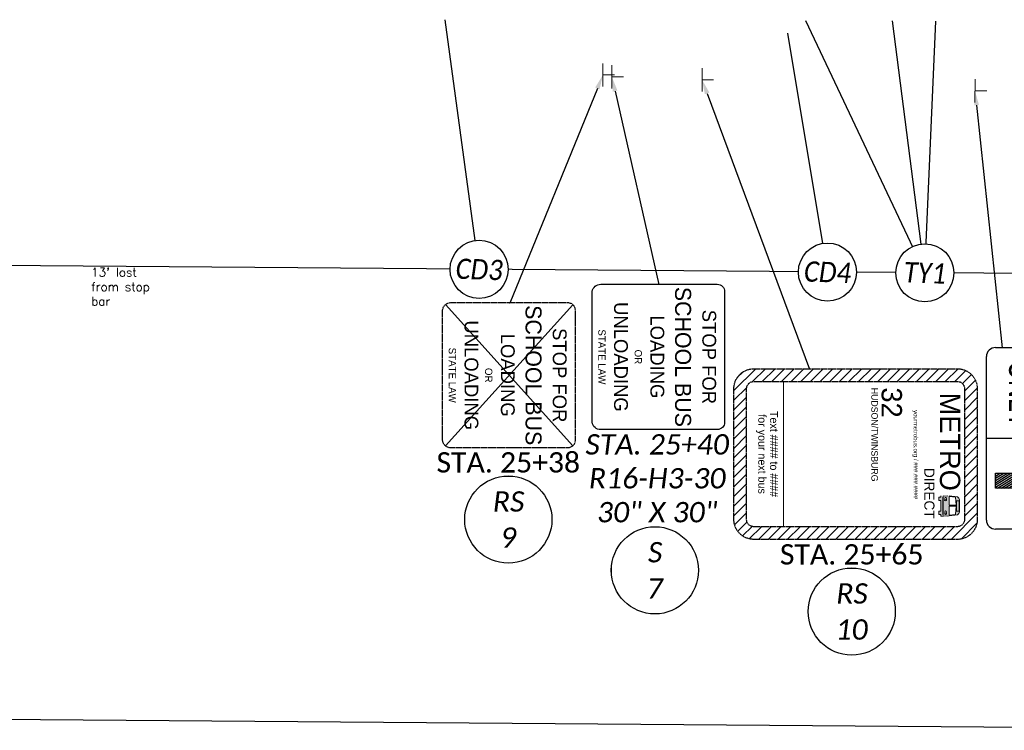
# Model space of a CAD drawing. Header units: feet. Extents: x 2241205 to 2250852, y 595253 to 597159.
# Tile 15 of 32: x 2245734 to 2246005, y 596041 to 596236. Entities that reach past the tile are written whole.
import ezdxf
from ezdxf import colors
from ezdxf.entities.mleader import LeaderData, LeaderLine
from ezdxf.enums import TextEntityAlignment as Align
from ezdxf.math import Vec2, Vec3

# ---------------------------------------------------------------- set-up
doc = ezdxf.new("R2010")
doc.units = ezdxf.units.FT
doc.header["$MEASUREMENT"] = 0
doc.set_wipeout_variables(frame=1)
doc.linetypes.add('HIDDEN2', pattern=[0.1875, 0.125, -0.0625])
for name, color, linetype in [('PM_P_Text', 7, 'Continuous'), ('SN_P_Signs', 120, 'Continuous'), ('SN_P_Text', 7, 'Continuous'), ('SN_X_Public', 3, 'Continuous'), ('SN_X_Text', 7, 'Continuous')]:
    doc.layers.add(name, color=color, linetype=linetype)
doc.layers.add('SC_Scratch1', color=7, linetype='Continuous', plot=False)
doc.styles.add('P_Slanted_Normal', font='calibrii.ttf', dxfattribs={"height": 0.14})
doc.styles.add('ROMANS', font='ROMANS.shx', dxfattribs={"height": 2.4})
doc.styles.add('Slanted-Normal', font='font31.shx', dxfattribs={"height": 0.14})
doc.styles.get("Standard").update_dxf_attribs({"font": 'arial.ttf'})
doc.styles.add('Straight-Normal', font='font30.shx', dxfattribs={"height": 0.14})
doc.styles.add('Straight_Normal', font='font30.shx', dxfattribs={"height": 0.14})
doc.styles.add('X_Straight_Normal', font='calibril.ttf', dxfattribs={"height": 0.14})

# ---------------------------------------------------------------- blocks, each defined once
blk = doc.blocks.new('*U1208')
blk.add_wipeout([(-0.1996, 0.0154), (-0.1979, 0.0302), (-0.1946, 0.0468), (-0.1907, 0.0607), (-0.1856, 0.075), (-0.1791, 0.0893), (-0.1718, 0.1028), (-0.1639, 0.1149), (-0.1564, 0.1249), (-0.1478, 0.1351), (-0.1377, 0.1454), (-0.1256, 0.1559), (-0.115, 0.1639), (-0.1058, 0.1699), (-0.0947, 0.1764), (-0.083, 0.1822), (-0.0703, 0.1875), (-0.056, 0.1922), (-0.0388, 0.1964), (-0.024, 0.1988), (-0.0082, 0.2001), (0.0001, 0.2003), (0.0146, 0.1997), (0.0292, 0.1981), (0.0462, 0.1949), (0.0605, 0.1909), (0.0744, 0.1859), (0.0908, 0.1785), (0.1029, 0.1718), (0.114, 0.1647), (0.1255, 0.1561), (0.1362, 0.1469), (0.1457, 0.1374), (0.1538, 0.1283), (0.1608, 0.1195), (0.1695, 0.1067), (0.1766, 0.0945), (0.1828, 0.082), (0.188, 0.0691), (0.1919, 0.0576), (0.1951, 0.0455), (0.1971, 0.0355), (0.1987, 0.025), (0.2, 0.012), (0.2003, 0), (0.1999, -0.0132), (0.1985, -0.027), (0.1963, -0.0398), (0.1937, -0.0512), (0.1904, -0.0623), (0.1864, -0.0732), (0.1826, -0.0823), (0.1764, -0.0948), (0.1705, -0.1052), (0.1641, -0.1148), (0.1555, -0.1262), (0.1478, -0.1352), (0.1417, -0.1415), (0.1327, -0.15), (0.1263, -0.1555), (0.1155, -0.1636), (0.1013, -0.1727), (0.0864, -0.1807), (0.0754, -0.1855), (0.063, -0.1901), (0.0466, -0.1947), (0.038, -0.1966), (0.0258, -0.1986), (0.0166, -0.1995), (0.0072, -0.2001), (0.0001, -0.2002), (-0.0041, -0.2002), (-0.0117, -0.1999), (-0.0185, -0.1994), (-0.0265, -0.1985), (-0.0345, -0.1972), (-0.043, -0.1955), (-0.0517, -0.1934), (-0.0617, -0.1905), (-0.0771, -0.1848), (-0.0902, -0.1787), (-0.1007, -0.173), (-0.1125, -0.1656), (-0.1219, -0.1588), (-0.1332, -0.1494), (-0.146, -0.137), (-0.1551, -0.1266), (-0.1646, -0.1139), (-0.171, -0.1041), (-0.1778, -0.0919), (-0.184, -0.0788), (-0.1893, -0.0649), (-0.194, -0.0495), (-0.1968, -0.0363), (-0.1989, -0.0223), (-0.1999, -0.01), (-0.2002, 0)])
at = {"flags": 128}
blk.add_lwpolyline([(-0.0397, 0.196), (-0.3311, 1.6348)], dxfattribs=at)
blk.add_circle((0, 0), 0.2)
at = {"style": 'P_Slanted_Normal', "width": 0.9, "flags": 8}
blk.add_attdef('ITEMTYPE', text='', height=0.14, dxfattribs=at).set_placement((0, 0), align=Align.MIDDLE_CENTER)
blk = doc.blocks.new('*U1209')
blk.add_wipeout([(-0.1996, 0.0154), (-0.1979, 0.0302), (-0.1946, 0.0468), (-0.1907, 0.0607), (-0.1856, 0.075), (-0.1791, 0.0893), (-0.1718, 0.1028), (-0.1639, 0.1149), (-0.1564, 0.1249), (-0.1478, 0.1351), (-0.1377, 0.1454), (-0.1256, 0.1559), (-0.115, 0.1639), (-0.1058, 0.1699), (-0.0947, 0.1764), (-0.083, 0.1822), (-0.0703, 0.1875), (-0.056, 0.1922), (-0.0388, 0.1964), (-0.024, 0.1988), (-0.0082, 0.2001), (0.0001, 0.2003), (0.0146, 0.1997), (0.0292, 0.1981), (0.0462, 0.1949), (0.0605, 0.1909), (0.0744, 0.1859), (0.0908, 0.1785), (0.1029, 0.1718), (0.114, 0.1647), (0.1255, 0.1561), (0.1362, 0.1469), (0.1457, 0.1374), (0.1538, 0.1283), (0.1608, 0.1195), (0.1695, 0.1067), (0.1766, 0.0945), (0.1828, 0.082), (0.188, 0.0691), (0.1919, 0.0576), (0.1951, 0.0455), (0.1971, 0.0355), (0.1987, 0.025), (0.2, 0.012), (0.2003, 0), (0.1999, -0.0132), (0.1985, -0.027), (0.1963, -0.0398), (0.1937, -0.0512), (0.1904, -0.0623), (0.1864, -0.0732), (0.1826, -0.0823), (0.1764, -0.0948), (0.1705, -0.1052), (0.1641, -0.1148), (0.1555, -0.1262), (0.1478, -0.1352), (0.1417, -0.1415), (0.1327, -0.15), (0.1263, -0.1555), (0.1155, -0.1636), (0.1013, -0.1727), (0.0864, -0.1807), (0.0754, -0.1855), (0.063, -0.1901), (0.0466, -0.1947), (0.038, -0.1966), (0.0258, -0.1986), (0.0166, -0.1995), (0.0072, -0.2001), (0.0001, -0.2002), (-0.0041, -0.2002), (-0.0117, -0.1999), (-0.0185, -0.1994), (-0.0265, -0.1985), (-0.0345, -0.1972), (-0.043, -0.1955), (-0.0517, -0.1934), (-0.0617, -0.1905), (-0.0771, -0.1848), (-0.0902, -0.1787), (-0.1007, -0.173), (-0.1125, -0.1656), (-0.1219, -0.1588), (-0.1332, -0.1494), (-0.146, -0.137), (-0.1551, -0.1266), (-0.1646, -0.1139), (-0.171, -0.1041), (-0.1778, -0.0919), (-0.184, -0.0788), (-0.1893, -0.0649), (-0.194, -0.0495), (-0.1968, -0.0363), (-0.1989, -0.0223), (-0.1999, -0.01), (-0.2002, 0)])
at = {"flags": 128}
blk.add_lwpolyline([(-0.0338, 0.1971), (-0.2932, 1.7095)], dxfattribs=at)
blk.add_circle((0, 0), 0.2)
at = {"style": 'P_Slanted_Normal', "width": 0.9, "flags": 8}
blk.add_attdef('ITEMTYPE', text='', height=0.14, dxfattribs=at).set_placement((0, 0), align=Align.MIDDLE_CENTER)
blk = doc.blocks.new('*U1218')
blk.add_wipeout([(-0.1996, 0.0154), (-0.1979, 0.0302), (-0.1946, 0.0468), (-0.1907, 0.0607), (-0.1856, 0.075), (-0.1791, 0.0893), (-0.1718, 0.1028), (-0.1639, 0.1149), (-0.1564, 0.1249), (-0.1478, 0.1351), (-0.1377, 0.1454), (-0.1256, 0.1559), (-0.115, 0.1639), (-0.1058, 0.1699), (-0.0947, 0.1764), (-0.083, 0.1822), (-0.0703, 0.1875), (-0.056, 0.1922), (-0.0388, 0.1964), (-0.024, 0.1988), (-0.0082, 0.2001), (0.0001, 0.2003), (0.0146, 0.1997), (0.0292, 0.1981), (0.0462, 0.1949), (0.0605, 0.1909), (0.0744, 0.1859), (0.0908, 0.1785), (0.1029, 0.1718), (0.114, 0.1647), (0.1255, 0.1561), (0.1362, 0.1469), (0.1457, 0.1374), (0.1538, 0.1283), (0.1608, 0.1195), (0.1695, 0.1067), (0.1766, 0.0945), (0.1828, 0.082), (0.188, 0.0691), (0.1919, 0.0576), (0.1951, 0.0455), (0.1971, 0.0355), (0.1987, 0.025), (0.2, 0.012), (0.2003, 0), (0.1999, -0.0132), (0.1985, -0.027), (0.1963, -0.0398), (0.1937, -0.0512), (0.1904, -0.0623), (0.1864, -0.0732), (0.1826, -0.0823), (0.1764, -0.0948), (0.1705, -0.1052), (0.1641, -0.1148), (0.1555, -0.1262), (0.1478, -0.1352), (0.1417, -0.1415), (0.1327, -0.15), (0.1263, -0.1555), (0.1155, -0.1636), (0.1013, -0.1727), (0.0864, -0.1807), (0.0754, -0.1855), (0.063, -0.1901), (0.0466, -0.1947), (0.038, -0.1966), (0.0258, -0.1986), (0.0166, -0.1995), (0.0072, -0.2001), (0.0001, -0.2002), (-0.0041, -0.2002), (-0.0117, -0.1999), (-0.0185, -0.1994), (-0.0265, -0.1985), (-0.0345, -0.1972), (-0.043, -0.1955), (-0.0517, -0.1934), (-0.0617, -0.1905), (-0.0771, -0.1848), (-0.0902, -0.1787), (-0.1007, -0.173), (-0.1125, -0.1656), (-0.1219, -0.1588), (-0.1332, -0.1494), (-0.146, -0.137), (-0.1551, -0.1266), (-0.1646, -0.1139), (-0.171, -0.1041), (-0.1778, -0.0919), (-0.184, -0.0788), (-0.1893, -0.0649), (-0.194, -0.0495), (-0.1968, -0.0363), (-0.1989, -0.0223), (-0.1999, -0.01), (-0.2002, 0)])
at = {"flags": 128}
blk.add_lwpolyline([(-0.0324, 0.1974), (-0.2836, 1.7256)], dxfattribs=at)
blk.add_circle((0, 0), 0.2)
at = {"style": 'P_Slanted_Normal', "width": 0.9, "flags": 8}
blk.add_attdef('ITEMTYPE', text='', height=0.14, dxfattribs=at).set_placement((0, 0), align=Align.MIDDLE_CENTER)
blk = doc.blocks.new('SGN1P')
at = {"layer": 'SN_X_Public', "color": 3, "linetype": 'Continuous', "lineweight": 0}
for p, q in [((0, 0.08), (0, -0.08)), ((0, 0), (-0.08, 0))]:
    blk.add_line(p, q, dxfattribs=at)
blk = doc.blocks.new('A$C04cc9306')
at = {"layer": 'SN_P_Signs', "flags": 128}
blk.add_lwpolyline([(-18, 36.45), (18, 36.45, -0.414214), (20, 34.45), (20, 2.35, -0.392506), (18, 0), (-18, 0, -0.378974), (-20, 2.35), (-20, 34.45, -0.414214)], format="xyb", close=True, dxfattribs=at)
at = {"layer": 'SN_P_Signs', "linetype": 'Continuous', "lineweight": 13, "style": 'Straight-Normal'}
for s, height, p in [('STOP FOR', 3.8, (0, 34.12)), ('SCHOOL BUS', 4.4, (0, 27.22)), ('LOADING', 3.8, (0, 19.83)), ('OR', 2, (0, 13.68)), ('UNLOADING', 3.8, (0, 9.82)), ('STATE LAW', 2, (0, 3.68))]:
    blk.add_text(s, height=height, dxfattribs=at).set_placement(p, align=Align.TOP_CENTER)
blk = doc.blocks.new('A$C71eddef6')
at = {"layer": 'SN_P_Signs', "linetype": 'Continuous', "lineweight": 0}
for p, q in [((0, -3.2), (0, 3.2)), ((0, 0), (3.2, 0))]:
    blk.add_line(p, q, dxfattribs=at)
blk = doc.blocks.new('A$C8d02eb81')
at = {"layer": 'SN_P_Signs'}
for p, q in [((-22.5, 50), (22.5, 50)), ((-22.5, 50), (-22.5, 50)), ((-25, 2.5), (-25, 47.5)), ((25, 47.5), (25, 2.5)), ((0, 27.5), (0, 0)), ((22.5, 0), (-22.5, 0))]:
    blk.add_line(p, q, dxfattribs=at)
at = {"layer": 'SN_P_Signs', "linetype": 'Continuous'}
for p, q in [((13.75, 34.56), (9.75, 40.96)), ((13.95, 35.22), (10.07, 41.43)), ((14.72, 34.98), (10.4, 41.9)), ((15.48, 34.74), (10.72, 42.37)), ((16.25, 34.51), (11.04, 42.84)), ((16.83, 34.56), (11.36, 43.31)), ((17.21, 34.94), (12.05, 43.19)), ((-11.34, 36.3), (-12.4, 38)), ((-10.97, 36.69), (-11.84, 38.08)), ((-10.73, 37.29), (-11.19, 38.02)), ((13.75, 28.65), (7.82, 38.15)), ((13.75, 29.64), (8.14, 38.62)), ((13.75, 30.62), (8.46, 39.09)), ((13.75, 31.61), (8.78, 39.56)), ((13.75, 32.59), (9.11, 40.03)), ((13.75, 33.58), (9.43, 40.49)), ((-15.35, 27.94), (-20.84, 36.73)), ((-14.99, 28.35), (-20.28, 36.81)), ((-14.85, 29.11), (-19.72, 36.9)), ((-14.73, 29.91), (-19.15, 36.98)), ((-14.61, 30.7), (-18.59, 37.07)), ((-14.1, 30.87), (-18.03, 37.15)), ((-13.22, 30.44), (-17.47, 37.23)), ((-12.32, 29.99), (-16.9, 37.32)), ((-11.32, 29.37), (-16.34, 37.4)), ((-10.05, 28.32), (-15.78, 37.49)), ((-2.72, 17.58), (-15.21, 37.57)), ((-2.72, 18.56), (-14.65, 37.66)), ((-12.45, 35.12), (-14.09, 37.74)), ((-12.08, 35.52), (-13.53, 37.83)), ((-11.71, 35.91), (-12.96, 37.91)), ((7.02, 34.49), (6.2, 35.8)), ((7.54, 34.65), (6.53, 36.27)), ((8.06, 34.81), (6.85, 36.74)), ((8.57, 34.97), (7.17, 37.21)), ((9.09, 35.13), (7.49, 37.68)), ((-15.9, 27.84), (-19.62, 33.79)), ((-2.72, 19.55), (-12.07, 34.51)), ((-2.72, 20.53), (-11.19, 34.08)), ((-2.74, 21.54), (-10.28, 33.62)), ((-2.84, 22.69), (-9.3, 33.03)), ((6.2, 34.82), (6.14, 34.93)), ((13.75, 27.67), (9.58, 34.33)), ((13.75, 26.68), (9.58, 33.35)), ((-3.07, 24.06), (-8.18, 32.22)), ((-3.63, 25.93), (-6.73, 30.89)), ((13.75, 25.7), (9.58, 32.36)), ((13.75, 24.71), (9.58, 31.38)), ((13.75, 23.73), (9.58, 30.39)), ((13.75, 22.74), (9.58, 29.41)), ((13.75, 21.76), (9.58, 28.42)), ((13.75, 20.77), (9.58, 27.44)), ((13.75, 19.79), (9.58, 26.45)), ((13.75, 18.8), (9.58, 25.47)), ((13.75, 17.82), (9.58, 24.48)), ((-2.72, 16.59), (-7.39, 24.07)), ((-2.72, 15.61), (-7.01, 22.47)), ((13.75, 16.83), (9.58, 23.5)), ((13.75, 15.85), (9.58, 22.51)), ((-3.22, 15.42), (-6.89, 21.3)), ((-3.83, 15.42), (-6.89, 20.31)), ((-4.45, 15.42), (-6.89, 19.32)), ((13.75, 14.86), (9.58, 21.53)), ((13.75, 13.88), (9.58, 20.54)), ((13.75, 12.89), (9.58, 19.56)), ((-5.06, 15.42), (-6.89, 18.34)), ((-5.68, 15.42), (-6.89, 17.35)), ((-6.29, 15.42), (-6.89, 16.37)), ((13.75, 11.91), (9.58, 18.57)), ((13.75, 10.92), (9.58, 17.59)), ((13.75, 9.94), (9.58, 16.6)), ((13.75, 8.95), (9.58, 15.62)), ((13.75, 7.97), (9.58, 14.63)), ((13.75, 6.98), (9.58, 13.65)), ((13.75, 6), (9.58, 12.66)), ((13.75, 5.01), (9.58, 11.68)), ((13.75, 4.03), (9.58, 10.69)), ((13.75, 3.04), (9.58, 9.71)), ((13.45, 2.53), (9.58, 8.72)), ((12.84, 2.53), (9.58, 7.74)), ((12.22, 2.53), (9.58, 6.75)), ((11.61, 2.53), (9.58, 5.77)), ((10.99, 2.53), (9.58, 4.78)), ((10.38, 2.53), (9.58, 3.8)), ((9.76, 2.53), (9.58, 2.81))]:
    blk.add_line(p, q, dxfattribs=at)
at = {"layer": 'SN_P_Signs', "flags": 128}
for points in [[(13.75, 2.53), (9.58, 2.53), (9.58, 35.29), (7.12, 34.52, -0.712491), (6.19, 35.78), (11.67, 43.75), (17.14, 35.78, -0.712491), (16.21, 34.52), (13.75, 35.29)], [(-6.89, 15.42), (-6.89, 20.56, 0.294355), (-12.72, 30.19), (-14.55, 31.09), (-14.94, 28.54, -0.712491), (-16.49, 28.25), (-21.25, 36.67), (-11.69, 38.1, -0.712491), (-10.96, 36.71), (-12.73, 34.83), (-10.92, 33.95, -0.284654), (-2.72, 21.01), (-2.72, 15.42)]]:
    blk.add_lwpolyline(points, format="xyb", close=True, dxfattribs=at)
at = {"layer": 'SN_P_Signs'}
for centre, major_axis, start_param, end_param in [((-22.5, 47.5), (-1.77, 1.77), -0.785398, 0.785398), ((22.5, 47.5), (1.77, 1.77), 5.497787, 7.068583), ((-22.5, 2.5), (1.77, 1.77), 2.356194, 3.926991), ((22.5, 2.5), (-1.77, 1.77), 2.356194, 3.926991)]:
    blk.add_ellipse(centre, major_axis=major_axis, ratio=1, start_param=start_param, end_param=end_param, dxfattribs=at)
at = {"layer": 'SN_P_Signs', "style": 'Straight-Normal', "width": 0.765}
blk.add_text('ONLY', height=6.667, dxfattribs=at).set_placement((-12.08, 9.58), align=Align.MIDDLE_CENTER)
blk = doc.blocks.new('A$C83e87a38')
at = {"layer": 'SN_X_Public', "linetype": 'HIDDEN2', "flags": 128}
blk.add_lwpolyline([(36.45, 18), (36.45, -18, -0.414214), (34.45, -20), (2.35, -20, -0.392506), (0, -18), (0, 18, -0.378974), (2.35, 20), (34.45, 20, -0.414214)], format="xyb", close=True, dxfattribs=at)
at = {"layer": 'SN_X_Public', "linetype": 'Continuous', "lineweight": 13, "style": 'Straight-Normal'}
for s, height, p in [('SCHOOL BUS', 4.4, (27.22, 0)), ('UNLOADING', 3.8, (9.82, 0)), ('STOP FOR', 3.8, (34.12, 0)), ('LOADING', 3.8, (19.83, 0)), ('STATE LAW', 2, (3.68, 0)), ('OR', 2, (13.68, 0))]:
    blk.add_text(s, height=height, rotation=270, dxfattribs=at).set_placement(p, align=Align.TOP_CENTER)
blk = doc.blocks.new('A$Cdedbc3da')
at = {"layer": 'SN_X_Public', "linetype": 'Continuous', "lineweight": 0}
h = blk.add_hatch(color=256, dxfattribs=at)
edge = h.paths.add_edge_path()
edge.add_ellipse((57.71, -15.91), major_axis=(0.628, -0.628), ratio=1, start_angle=338.5497, end_angle=403.8279)
edge.add_line((58.6, -15.93), (58.6, -12.61))
edge.add_ellipse((57.68, -12.65), major_axis=(0.651, 0.651), ratio=1, start_angle=-42.5406, end_angle=20.163)
edge.add_line((58.06, -11.82), (55.8, -11.52))
edge.add_line((55.8, -11.52), (55.44, -11.47))
edge.add_line((55.44, -11.47), (54.17, -11.56))
edge.add_line((54.17, -11.56), (54.09, -11.47))
edge.add_line((54.09, -11.47), (53.48, -11.47))
edge.add_line((53.48, -11.47), (53.48, -11.91))
edge.add_line((53.48, -11.91), (52.93, -11.91))
edge.add_line((52.93, -11.91), (52.93, -12.81))
edge.add_line((52.93, -12.81), (53.48, -12.81))
edge.add_line((53.48, -12.81), (53.48, -15.73))
edge.add_line((53.48, -15.73), (52.93, -15.73))
edge.add_line((52.93, -15.73), (52.93, -16.64))
edge.add_line((52.93, -16.64), (53.48, -16.64))
edge.add_line((53.48, -16.64), (53.48, -17.06))
edge.add_line((53.48, -17.06), (54.08, -17.06))
edge.add_line((54.08, -17.06), (54.17, -17))
edge.add_line((54.17, -17), (55.44, -17.06))
edge.add_line((55.44, -17.06), (55.8, -17.02))
edge.add_line((55.8, -17.02), (58.06, -16.73))
edge = h.paths.add_edge_path(flags=16)
edge.add_ellipse((54.78, -16.37), major_axis=(0.181, -0.181), ratio=1, start_angle=-195.3318, end_angle=104.3313, ccw=False)
edge.add_ellipse((54.78, -15.93), major_axis=(0.181, 0.181), ratio=1, start_angle=-105.3318, end_angle=194.3313, ccw=False)
edge = h.paths.add_edge_path(flags=16)
edge.add_ellipse((54.77, -12.62), major_axis=(0.181, 0.181), ratio=1, start_angle=-285.3318, end_angle=14.3313, ccw=False)
edge.add_ellipse((54.78, -12.17), major_axis=(0.181, 0.181), ratio=1, start_angle=-105.3318, end_angle=194.3313, ccw=False)
h.paths.add_polyline_path([(53.99, -11.91), (54.13, -11.91), (54.13, -12.39), (54.13, -16.15), (54.13, -16.64), (53.99, -16.64)], flags=16)
h.paths.add_polyline_path([(55.8, -14.38), (57.71, -14.38), (57.55, -16.66), (55.8, -16.85)], flags=16)
h.paths.add_polyline_path([(55.8, -11.69), (57.55, -11.88), (57.71, -14.11), (55.8, -14.11)], flags=16)
h.paths.add_polyline_path([(58.5, -13.3), (58.5, -12.85), (58.5, -15.68), (58.5, -15.22), (58.5, -14.13)], flags=16)
at = {"layer": 'SN_X_Public', "linetype": 'Continuous', "lineweight": 13}
blk.add_line((10.12, 20), (10.12, -20), dxfattribs=at)
at = {"layer": 'SN_X_Public', "linetype": 'Continuous', "lineweight": 0}
for p, q in [((52.93, -12.81), (52.93, -11.91)), ((52.93, -11.91), (53.48, -11.91)), ((53.48, -11.91), (52.93, -11.91)), ((52.93, -11.91), (52.93, -12.81)), ((53.48, -12.81), (52.93, -12.81)), ((52.93, -12.81), (53.48, -12.81)), ((53.48, -11.91), (53.48, -11.47)), ((53.48, -11.47), (53.48, -11.91)), ((53.48, -15.73), (53.48, -12.81)), ((53.48, -12.81), (53.48, -15.73)), ((54.13, -11.91), (53.99, -11.91)), ((53.99, -11.91), (53.99, -16.64)), ((53.99, -16.64), (53.99, -11.91)), ((53.99, -11.91), (54.13, -11.91)), ((54.09, -11.47), (54.17, -11.56)), ((54.17, -11.56), (54.09, -11.47)), ((54.13, -12.39), (54.13, -11.91)), ((54.13, -11.91), (54.13, -12.39)), ((54.13, -16.15), (54.13, -12.39)), ((54.13, -12.39), (54.13, -16.15)), ((54.17, -11.56), (55.44, -11.47)), ((55.44, -11.47), (54.17, -11.56)), ((55.8, -11.52), (58.06, -11.82)), ((55.8, -11.52), (58.06, -11.82)), ((55.8, -11.52), (58.06, -11.82)), ((58.06, -11.82), (55.8, -11.52)), ((55.8, -11.69), (55.8, -14.11)), ((57.55, -11.88), (55.8, -11.69)), ((57.55, -11.88), (55.8, -11.69)), ((57.55, -11.88), (55.8, -11.69)), ((55.8, -14.11), (55.8, -11.69)), ((55.8, -11.69), (57.55, -11.88)), ((57.71, -14.11), (57.55, -11.88)), ((57.71, -14.11), (57.55, -11.88)), ((57.71, -14.11), (57.55, -11.88)), ((57.55, -11.88), (57.71, -14.11)), ((58.5, -12.85), (57.81, -12.85)), ((57.81, -12.85), (57.81, -14.25)), ((58.5, -12.85), (57.81, -12.85)), ((57.81, -12.85), (57.81, -14.25)), ((58.5, -15.68), (58.5, -12.85)), ((58.5, -15.68), (58.5, -12.85)), ((58.6, -12.61), (58.6, -15.93)), ((58.6, -12.61), (58.6, -15.93)), ((58.6, -12.61), (58.6, -15.93)), ((58.6, -15.93), (58.6, -12.61)), ((52.93, -16.64), (52.93, -15.73)), ((52.93, -15.73), (53.48, -15.73)), ((53.48, -15.73), (52.93, -15.73)), ((52.93, -15.73), (52.93, -16.64)), ((54.13, -16.64), (54.13, -16.15)), ((54.13, -16.15), (54.13, -16.64)), ((57.71, -14.11), (55.8, -14.11)), ((57.71, -14.11), (55.8, -14.11)), ((55.8, -14.38), (55.8, -16.85)), ((55.8, -14.38), (57.71, -14.38)), ((55.8, -14.38), (57.71, -14.38)), ((55.8, -16.85), (55.8, -14.38)), ((57.55, -16.66), (57.71, -14.38)), ((57.55, -16.66), (57.71, -14.38)), ((57.55, -16.66), (57.71, -14.38)), ((57.71, -14.38), (57.55, -16.66)), ((57.81, -14.25), (57.81, -15.68)), ((57.81, -14.25), (57.81, -15.68)), ((57.81, -15.68), (58.5, -15.68)), ((57.81, -15.68), (58.5, -15.68)), ((58.5, -15.68), (57.81, -15.68)), ((53.48, -16.64), (52.93, -16.64)), ((52.93, -16.64), (53.48, -16.64)), ((53.48, -17.06), (53.48, -16.64)), ((53.48, -16.64), (53.48, -17.06)), ((54.08, -17.06), (53.48, -17.06)), ((53.48, -17.06), (54.08, -17.06)), ((53.99, -16.64), (54.13, -16.64)), ((54.13, -16.64), (53.99, -16.64)), ((54.17, -17), (54.08, -17.06)), ((54.08, -17.06), (54.17, -17)), ((55.44, -17.06), (54.17, -17)), ((54.17, -17), (55.44, -17.06)), ((55.8, -17.02), (55.44, -17.06)), ((55.44, -17.06), (55.8, -17.02)), ((55.8, -16.85), (57.55, -16.66)), ((55.8, -16.85), (57.55, -16.66)), ((55.8, -16.85), (57.55, -16.66)), ((57.55, -16.66), (55.8, -16.85)), ((58.06, -16.73), (55.8, -17.02)), ((58.06, -16.73), (55.8, -17.02)), ((58.06, -16.73), (55.8, -17.02)), ((55.8, -17.02), (58.06, -16.73))]:
    blk.add_line(p, q, dxfattribs=at)
at = {"layer": 'SN_X_Public', "linetype": 'HIDDEN2', "flags": 128}
blk.add_lwpolyline([(58, -20), (2, -20, -0.414214), (0, -18), (0, 18, -0.414214), (2, 20), (58, 20, -0.414214), (60, 18), (60, -18, -0.414214)], format="xyb", close=True, dxfattribs=at)
at = {"layer": 'SN_X_Public', "linetype": 'Continuous', "lineweight": 0}
for centre, major_axis, start_param, end_param in [((54.78, -12.17), (0.181, 0.181), 4.444799, 9.674907), ((54.77, -12.62), (0.181, 0.181), 1.303207, 6.533314), ((57.68, -12.65), (0.651, 0.651), -0.742474, 0.351911), ((54.78, -15.93), (0.181, -0.181), 6.015596, 11.245703), ((54.78, -16.37), (0.181, -0.181), 2.874003, 8.104111), ((57.71, -15.91), (0.628, -0.628), 5.908807, 7.048127)]:
    blk.add_ellipse(centre, major_axis=major_axis, ratio=1, start_param=start_param, end_param=end_param, dxfattribs=at)
at = {"layer": 'SN_X_Public', "linetype": 'Continuous', "lineweight": 0, "extrusion": (0, 0, -1)}
for centre, major_axis, start_param, end_param in [((54.78, -12.17), (0.181, 0.181), 2.891464, 8.121571), ((54.77, -12.62), (0.181, 0.181), 6.033056, 11.263164), ((57.68, -12.65), (0.651, 0.651), 5.931274, 7.025659), ((57.68, -12.65), (0.651, 0.651), 5.931274, 7.025659), ((57.68, -12.65), (0.651, 0.651), 5.931274, 7.025659), ((54.78, -15.93), (0.181, -0.181), 1.320667, 6.550775), ((54.78, -16.37), (0.181, -0.181), 4.46226, 9.692368), ((57.71, -15.91), (0.628, -0.628), -0.764942, 0.374379), ((57.71, -15.91), (0.628, -0.628), -0.764942, 0.374379), ((57.71, -15.91), (0.628, -0.628), -0.764942, 0.374379)]:
    blk.add_ellipse(centre, major_axis=major_axis, ratio=1, start_param=start_param, end_param=end_param, dxfattribs=at)
at = {"layer": 'SN_X_Public', "linetype": 'Continuous', "lineweight": 13}
for s, height, style, p in [('HUDSON/TWINSBURG', 1.8, 'Straight_Normal', (35.25, 5.35)), ('32', 5.6, 'Straight_Normal', (39.97, 14.19)), ('METRO', 5.6, 'Slanted-Normal', (56.02, 3.39)), ('for your next bus', 2.2, 'Straight-Normal', (4.31, 0)), ('Text #### to ####', 2.2, 'Straight-Normal', (7.55, 0)), ('yourmetrobus.org / ###.###.####', 1.2, 'Slanted-Normal', (46.58, -0.14)), ('DIRECT', 2.8, 'Slanted-Normal', (50.32, -10.8))]:
    blk.add_text(s, height=height, rotation=270, dxfattribs=dict(at, style=style)).set_placement(p, align=Align.MIDDLE_CENTER)

msp = doc.modelspace()

# ---------------------------------------------------------------- hatches: boundary and pattern name
at = {"layer": 'SN_P_Signs'}
h = msp.add_hatch(dxfattribs=at)
h.set_pattern_fill('ANSI31', color=1, scale=15, angle=180)
h.set_pattern_definition([(225, (4491457.268, 1192517.5054), (1.3258252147, -1.3258252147), [])])
edge = h.paths.add_edge_path()
edge.add_arc((2245935.86, 596098.72), 2, 180, 270, ccw=False)
edge.add_line((2245933.86, 596098.72), (2245933.86, 596134.72))
edge.add_arc((2245935.86, 596134.72), 2, 90, 180, ccw=False)
edge.add_line((2245935.86, 596136.72), (2245991.86, 596136.72))
edge.add_arc((2245991.86, 596134.72), 2, 0, 90, ccw=False)
edge.add_line((2245993.86, 596134.72), (2245997.36, 596134.72))
edge.add_arc((2245991.86, 596134.72), 5.5, 0, 90)
edge.add_line((2245991.86, 596140.22), (2245935.86, 596140.22))
edge.add_arc((2245935.86, 596134.72), 5.5, 90, 180)
edge.add_line((2245930.36, 596134.72), (2245930.36, 596098.72))
edge.add_arc((2245935.86, 596098.72), 5.5, 180, 270)
edge.add_line((2245935.86, 596093.22), (2245991.86, 596093.22))
edge.add_arc((2245991.86, 596098.72), 5.5, 270, 360)
edge.add_line((2245997.36, 596098.72), (2245997.36, 596134.72))
edge.add_line((2245997.36, 596134.72), (2245993.86, 596134.72))
edge.add_line((2245993.86, 596134.72), (2245993.86, 596098.72))
edge.add_arc((2245991.86, 596098.72), 2, -90, 0, ccw=False)
edge.add_line((2245991.86, 596096.72), (2245935.86, 596096.72))

# ---------------------------------------------------------------- linework, layer by layer
at = {"layer": 'PM_P_Text'}
for p, q in [((2245950.04, 596236.13), (2245982.93, 596166.62)), ((2245982.93, 596166.62), (2245985.99, 596235.94))]:
    msp.add_line(p, q, dxfattribs=at)
at = {"layer": 'SC_Scratch1'}
for p, q in [((2246106.35, 596165.65), (2244506.4, 596178.26)), ((2246105.37, 596040.65), (2244505.42, 596053.27))]:
    msp.add_line(p, q, dxfattribs=at)
at = {"layer": 'SN_P_Signs', "color": 1, "flags": 128}
for points in [[(2245886.05, 596157.85), (2245850.96, 596118.97)], [(2245850.98, 596157.88), (2245886.05, 596119.02)]]:
    msp.add_lwpolyline(points, dxfattribs=at)
at = {"layer": 'SN_X_Public', "linetype": 'HIDDEN2', "flags": 128}
msp.add_lwpolyline([(2245991.86, 596093.22), (2245935.86, 596093.22, -0.414214), (2245930.36, 596098.72), (2245930.36, 596134.72, -0.414214), (2245935.86, 596140.22), (2245991.86, 596140.22, -0.414214), (2245997.36, 596134.72), (2245997.36, 596098.72, -0.414214)], format="xyb", close=True, dxfattribs=at)

# ---------------------------------------------------------------- block references
at = {"xscale": 40, "yscale": 40, "zscale": 40, "rotation": 180}
msp.add_blockref('SGN1P', (2245921.59, 596219.79), dxfattribs=at)
at = {"layer": 'SN_X_Public', "xscale": 40, "yscale": 40, "zscale": 40, "rotation": 180}
msp.add_blockref('SGN1P', (2245894.29, 596221.11), dxfattribs=at)
at = {"layer": 'SN_X_Public', "color": 1}
msp.add_blockref('A$C71eddef6', (2245896.78, 596220.57), dxfattribs=at)
for name, p, rotation in [('A$C71eddef6', (2245996.75, 596216.76), 359), ('A$C04cc9306', (2245891.35, 596143.48), 270), ('A$C8d02eb81', (2245999.88, 596121.05), 270)]:
    msp.add_blockref(name, p, dxfattribs=dict(at, rotation=rotation))
at = {"layer": 'SN_X_Public'}
msp.add_blockref('A$Cdedbc3da', (2245933.86, 596116.72), dxfattribs=at)

# ---------------------------------------------------------------- texts
at = {"layer": 'SC_Scratch1', "insert": (2245753.42, 596167.99), "char_height": 2.4, "attachment_point": 1, "style": 'ROMANS'}
msp.add_mtext_dynamic_manual_height_columns("13' lost from stop bar", width=20.7657, gutter_width=12, heights=[0], dxfattribs=at)
at = {"layer": 'SN_P_Text', "insert": (2245909.24, 596110.03), "char_height": 5.6, "width": 40.2573, "attachment_point": 5, "style": 'P_Slanted_Normal'}
msp.add_mtext('\\A1;STA. 25+40\\PR16-H3-30\\P30" X 30"', dxfattribs=at)
at = {"layer": 'SN_X_Text', "char_height": 5.6, "attachment_point": 5, "style": 'X_Straight_Normal'}
for s, insert in [('\\A1;STA. 25+38', (2245868.25, 596114.4)), ('\\A1;STA. 25+65', (2245962.79, 596089.07))]:
    msp.add_mtext(s, dxfattribs=dict(at, insert=insert))

# ---------------------------------------------------------------- leaders
at = {"layer": 'SN_P_Text', "linetype": 'Continuous'}
ml = msp.add_multileader_mtext('Standard', dxfattribs=at)
ml.set_content('', color=256)
ml.set_leader_properties()
ml.build(insert=Vec2(0, 0))
ml.multileader.update_dxf_attribs({"text_right_attachment_type": 6, "dogleg_length": 0, "scale": 40})
ctx = ml.context
ctx.base_point, ctx.scale, ctx.char_height, ctx.landing_gap_size, ctx.plane_origin = Vec3(2245909.67, 596163.39), 40, 0.18, 0.09, Vec3(2245813.55, 596172.6)
ctx.right_attachment = 6
notes = []
notes.append((ctx, [(0, (1, 1, 0), (2245909.67, 596163.39), (1, 0), 0, [(0, [(2245896.78, 596220.57)], 0, [])])]))
ctx.mtext.insert, ctx.mtext.flow_direction = Vec3(2245909.76, 596163.48), 5
ml = msp.add_multileader_mtext('Standard', dxfattribs=at)
ml.set_content('', color=256)
ml.set_leader_properties()
ml.build(insert=Vec2(0, 0))
ml.multileader.update_dxf_attribs({"text_right_attachment_type": 6, "dogleg_length": 0, "scale": 40})
ctx = ml.context
ctx.base_point, ctx.scale, ctx.char_height, ctx.landing_gap_size, ctx.plane_origin = Vec3(2246004.2, 596145.96), 40, 0.18, 0.09, Vec3(2245913.52, 596168.42)
ctx.right_attachment = 6
notes.append((ctx, [(0, (1, 1, 0), (2246004.2, 596145.96), (1, 0), 0, [(0, [(2245996.75, 596216.76)], 0, [])])]))
ctx.mtext.insert, ctx.mtext.flow_direction = Vec3(2246004.29, 596146.05), 5
for ctx, leaders in notes:
    for number, flags, end, landing, length, lines in leaders:
        leader = LeaderData()
        leader.index, (leader.has_last_leader_line, leader.has_dogleg_vector, leader.attachment_direction) = number, flags
        leader.last_leader_point, leader.dogleg_vector, leader.dogleg_length = Vec3(end), Vec3(landing), length
        for number, points, colour, breaks in lines:
            line = LeaderLine()
            line.index, line.vertices, line.color, line.breaks = number, Vec3.list(points), colors.encode_raw_color(colour), breaks
            leader.lines.append(line)
        ctx.leaders.append(leader)

# ---------------------------------------------------------------- next in the draw order: block references
at = {"layer": 'PM_P_Text'}
ref = msp.add_blockref('*U1209', (2245860.22, 596167.59), dxfattribs=dict(at, xscale=40, yscale=40, zscale=40, rotation=358))
ref.add_attrib('ITEMTYPE', 'CD3', dxfattribs={"layer": '0', "height": 5.6, "rotation": 358, "style": 'P_Slanted_Normal', "width": 0.9}).set_placement((2245860.22, 596167.59), align=Align.MIDDLE_CENTER)
ref = msp.add_blockref('*U1218', (2245982.93, 596166.62), dxfattribs=dict(at, xscale=40, yscale=40, zscale=40, rotation=358))
ref.add_attrib('ITEMTYPE', 'TY1', dxfattribs={"layer": '0', "height": 5.6, "rotation": 358, "style": 'P_Slanted_Normal', "width": 0.9}).set_placement((2245982.93, 596166.62), align=Align.MIDDLE_CENTER)
ref = msp.add_blockref('*U1208', (2245956.12, 596166.83), dxfattribs=dict(at, xscale=40, yscale=40, zscale=40, rotation=358))
ref.add_attrib('ITEMTYPE', 'CD4', dxfattribs={"layer": '0', "height": 5.6, "rotation": 358, "style": 'P_Slanted_Normal', "width": 0.9}).set_placement((2245956.12, 596166.83), align=Align.MIDDLE_CENTER)

# ---------------------------------------------------------------- next in the draw order: wipeouts: each hides what was drawn before it
for points in [[(2245856.34, 596099.61), (2245856.44, 596100.49), (2245856.64, 596101.48), (2245856.87, 596102.31), (2245857.18, 596103.16), (2245857.56, 596104.02), (2245858, 596104.82), (2245858.47, 596105.55), (2245858.92, 596106.15), (2245859.44, 596106.75), (2245860.04, 596107.37), (2245860.76, 596107.99), (2245861.39, 596108.47), (2245861.94, 596108.83), (2245862.6, 596109.22), (2245863.3, 596109.57), (2245864.07, 596109.88), (2245864.91, 596110.16), (2245865.94, 596110.42), (2245866.83, 596110.56), (2245867.77, 596110.63), (2245868.27, 596110.64), (2245869.13, 596110.61), (2245870, 596110.52), (2245871.02, 596110.32), (2245871.87, 596110.09), (2245872.7, 596109.79), (2245873.68, 596109.35), (2245874.4, 596108.95), (2245875.06, 596108.52), (2245875.75, 596108.01), (2245876.39, 596107.46), (2245876.96, 596106.89), (2245877.44, 596106.35), (2245877.86, 596105.82), (2245878.38, 596105.06), (2245878.81, 596104.33), (2245879.17, 596103.58), (2245879.48, 596102.81), (2245879.71, 596102.13), (2245879.91, 596101.4), (2245880.03, 596100.81), (2245880.13, 596100.18), (2245880.2, 596099.41), (2245880.22, 596098.69), (2245880.19, 596097.9), (2245880.11, 596097.07), (2245879.98, 596096.31), (2245879.82, 596095.63), (2245879.63, 596094.97), (2245879.39, 596094.31), (2245879.16, 596093.77), (2245878.79, 596093.03), (2245878.44, 596092.41), (2245878.06, 596091.83), (2245877.54, 596091.15), (2245877.08, 596090.62), (2245876.72, 596090.24), (2245876.18, 596089.73), (2245875.8, 596089.41), (2245875.16, 596088.92), (2245874.31, 596088.37), (2245873.42, 596087.9), (2245872.76, 596087.61), (2245872.02, 596087.34), (2245871.04, 596087.06), (2245870.53, 596086.95), (2245869.8, 596086.83), (2245869.25, 596086.77), (2245868.69, 596086.74), (2245868.26, 596086.73), (2245868.02, 596086.73), (2245867.56, 596086.75), (2245867.15, 596086.78), (2245866.68, 596086.84), (2245866.2, 596086.91), (2245865.69, 596087.01), (2245865.18, 596087.14), (2245864.57, 596087.32), (2245863.66, 596087.66), (2245862.87, 596088.02), (2245862.24, 596088.36), (2245861.54, 596088.8), (2245860.98, 596089.21), (2245860.31, 596089.76), (2245859.54, 596090.51), (2245859, 596091.13), (2245858.43, 596091.88), (2245858.05, 596092.47), (2245857.64, 596093.2), (2245857.27, 596093.98), (2245856.95, 596094.81), (2245856.68, 596095.73), (2245856.51, 596096.52), (2245856.38, 596097.36), (2245856.32, 596098.09), (2245856.31, 596098.69)], [(2245896.69, 596085.63), (2245896.79, 596086.51), (2245896.99, 596087.5), (2245897.22, 596088.33), (2245897.52, 596089.18), (2245897.91, 596090.04), (2245898.35, 596090.84), (2245898.82, 596091.57), (2245899.27, 596092.17), (2245899.78, 596092.77), (2245900.39, 596093.39), (2245901.1, 596094.01), (2245901.74, 596094.49), (2245902.29, 596094.85), (2245902.95, 596095.24), (2245903.65, 596095.59), (2245904.41, 596095.9), (2245905.26, 596096.19), (2245906.29, 596096.44), (2245907.17, 596096.58), (2245908.11, 596096.65), (2245908.61, 596096.66), (2245909.48, 596096.63), (2245910.35, 596096.54), (2245911.37, 596096.34), (2245912.22, 596096.11), (2245913.05, 596095.81), (2245914.03, 596095.37), (2245914.75, 596094.97), (2245915.41, 596094.54), (2245916.1, 596094.03), (2245916.74, 596093.48), (2245917.31, 596092.91), (2245917.79, 596092.37), (2245918.2, 596091.84), (2245918.73, 596091.08), (2245919.15, 596090.35), (2245919.52, 596089.6), (2245919.83, 596088.83), (2245920.06, 596088.15), (2245920.25, 596087.42), (2245920.38, 596086.83), (2245920.47, 596086.2), (2245920.54, 596085.43), (2245920.57, 596084.71), (2245920.54, 596083.92), (2245920.46, 596083.09), (2245920.33, 596082.33), (2245920.17, 596081.65), (2245919.97, 596080.99), (2245919.74, 596080.34), (2245919.51, 596079.79), (2245919.14, 596079.05), (2245918.78, 596078.43), (2245918.4, 596077.85), (2245917.89, 596077.17), (2245917.43, 596076.64), (2245917.07, 596076.26), (2245916.53, 596075.75), (2245916.14, 596075.43), (2245915.5, 596074.94), (2245914.66, 596074.39), (2245913.76, 596073.92), (2245913.11, 596073.63), (2245912.37, 596073.36), (2245911.39, 596073.08), (2245910.88, 596072.97), (2245910.14, 596072.85), (2245909.6, 596072.79), (2245909.03, 596072.76), (2245908.61, 596072.75), (2245908.36, 596072.76), (2245907.91, 596072.77), (2245907.5, 596072.8), (2245907.02, 596072.86), (2245906.55, 596072.93), (2245906.04, 596073.03), (2245905.52, 596073.16), (2245904.92, 596073.34), (2245904, 596073.68), (2245903.22, 596074.04), (2245902.59, 596074.38), (2245901.89, 596074.82), (2245901.33, 596075.23), (2245900.65, 596075.79), (2245899.89, 596076.53), (2245899.35, 596077.15), (2245898.78, 596077.9), (2245898.4, 596078.49), (2245897.99, 596079.22), (2245897.62, 596080), (2245897.3, 596080.83), (2245897.02, 596081.75), (2245896.85, 596082.54), (2245896.73, 596083.38), (2245896.67, 596084.11), (2245896.65, 596084.71)], [(2245950.88, 596074.28), (2245950.98, 596075.16), (2245951.18, 596076.15), (2245951.41, 596076.98), (2245951.71, 596077.83), (2245952.1, 596078.69), (2245952.54, 596079.49), (2245953.01, 596080.22), (2245953.46, 596080.82), (2245953.97, 596081.42), (2245954.58, 596082.04), (2245955.3, 596082.66), (2245955.93, 596083.14), (2245956.48, 596083.5), (2245957.14, 596083.89), (2245957.84, 596084.24), (2245958.6, 596084.55), (2245959.45, 596084.83), (2245960.48, 596085.09), (2245961.37, 596085.23), (2245962.3, 596085.3), (2245962.8, 596085.31), (2245963.67, 596085.28), (2245964.54, 596085.19), (2245965.56, 596084.99), (2245966.41, 596084.76), (2245967.24, 596084.46), (2245968.22, 596084.02), (2245968.94, 596083.62), (2245969.6, 596083.19), (2245970.29, 596082.68), (2245970.93, 596082.13), (2245971.5, 596081.56), (2245971.98, 596081.02), (2245972.4, 596080.49), (2245972.92, 596079.73), (2245973.34, 596079), (2245973.71, 596078.25), (2245974.02, 596077.48), (2245974.25, 596076.8), (2245974.44, 596076.07), (2245974.57, 596075.48), (2245974.66, 596074.85), (2245974.73, 596074.08), (2245974.76, 596073.36), (2245974.73, 596072.57), (2245974.65, 596071.74), (2245974.52, 596070.98), (2245974.36, 596070.3), (2245974.16, 596069.64), (2245973.93, 596068.98), (2245973.7, 596068.44), (2245973.33, 596067.7), (2245972.97, 596067.08), (2245972.59, 596066.5), (2245972.08, 596065.82), (2245971.62, 596065.29), (2245971.26, 596064.91), (2245970.72, 596064.4), (2245970.34, 596064.07), (2245969.69, 596063.59), (2245968.85, 596063.04), (2245967.95, 596062.57), (2245967.3, 596062.28), (2245966.56, 596062.01), (2245965.58, 596061.73), (2245965.07, 596061.62), (2245964.34, 596061.5), (2245963.79, 596061.44), (2245963.22, 596061.41), (2245962.8, 596061.4), (2245962.55, 596061.4), (2245962.1, 596061.42), (2245961.69, 596061.45), (2245961.22, 596061.51), (2245960.74, 596061.58), (2245960.23, 596061.68), (2245959.71, 596061.81), (2245959.11, 596061.99), (2245958.19, 596062.33), (2245957.41, 596062.69), (2245956.78, 596063.03), (2245956.08, 596063.47), (2245955.52, 596063.88), (2245954.84, 596064.43), (2245954.08, 596065.18), (2245953.54, 596065.8), (2245952.97, 596066.55), (2245952.59, 596067.14), (2245952.18, 596067.87), (2245951.81, 596068.65), (2245951.49, 596069.48), (2245951.22, 596070.4), (2245951.04, 596071.19), (2245950.92, 596072.03), (2245950.86, 596072.76), (2245950.85, 596073.36)]]:
    msp.add_wipeout(points).dxf.layer = 'SN_P_Text'

# ---------------------------------------------------------------- next in the draw order: linework, layer by layer
at = {"layer": 'SN_P_Text'}
for centre in [(2245868.26, 596098.69), (2245908.61, 596084.71), (2245962.8, 596073.36)]:
    msp.add_circle(centre, 12, dxfattribs=at)

# ---------------------------------------------------------------- next in the draw order: block references
at = {"layer": 'SN_X_Public'}
msp.add_blockref('A$C83e87a38', (2245850.18, 596138.43), dxfattribs=at)

# ---------------------------------------------------------------- next in the draw order: texts
at = {"layer": 'SN_P_Text', "char_height": 5.6, "attachment_point": 5, "style": 'P_Slanted_Normal'}
for s, insert in [('\\A1;RS', (2245868.33, 596103.64)), ('\\A1;9', (2245868.23, 596093.72)), ('\\A1;S', (2245908.68, 596089.67)), ('\\A1;7', (2245908.57, 596079.74)), ('\\A1;RS', (2245962.87, 596078.31)), ('\\A1;10', (2245962.76, 596068.39))]:
    msp.add_mtext(s, dxfattribs=dict(at, insert=insert))

# ---------------------------------------------------------------- next in the draw order: leaders
at = {"layer": 'SN_X_Text', "linetype": 'Continuous'}
ml = msp.add_multileader_mtext('Standard', dxfattribs=at)
ml.set_content('', color=256)
ml.set_leader_properties()
ml.build(insert=Vec2(0, 0))
ml.multileader.update_dxf_attribs({"text_right_attachment_type": 6, "dogleg_length": 0, "scale": 40})
ctx = ml.context
ctx.base_point, ctx.scale, ctx.char_height, ctx.landing_gap_size, ctx.plane_origin = Vec3(2245868.49, 596158.34), 40, 0.18, 0.09, Vec3(2245811.09, 596171.74)
ctx.right_attachment, ctx.text_align_type = 6, 2
notes = []
notes.append((ctx, [(1, (1, 1, 0), (2245868.67, 596158.25), (-1, 0), 0, [(0, [(2245894.29, 596221.11)], 0, [])])]))
ctx.mtext.insert, ctx.mtext.alignment, ctx.mtext.flow_direction = Vec3(2245868.58, 596158.43), 3, 5
ml = msp.add_multileader_mtext('Standard', dxfattribs=at)
ml.set_content('', color=256)
ml.set_leader_properties()
ml.build(insert=Vec2(0, 0))
ml.multileader.update_dxf_attribs({"text_right_attachment_type": 6, "dogleg_length": 0, "scale": 40})
ctx = ml.context
ctx.base_point, ctx.scale, ctx.char_height, ctx.landing_gap_size, ctx.plane_origin = Vec3(2245951.22, 596140.13), 40, 0.18, 0.09, Vec3(2245838.4, 596171.35)
ctx.right_attachment = 6
notes.append((ctx, [(0, (1, 1, 0), (2245951.22, 596140.13), (1, 0), 0, [(0, [(2245921.59, 596219.79)], 0, [])])]))
ctx.mtext.insert, ctx.mtext.flow_direction = Vec3(2245951.31, 596140.22), 5
for ctx, leaders in notes:
    for number, flags, end, landing, length, lines in leaders:
        leader = LeaderData()
        leader.index, (leader.has_last_leader_line, leader.has_dogleg_vector, leader.attachment_direction) = number, flags
        leader.last_leader_point, leader.dogleg_vector, leader.dogleg_length = Vec3(end), Vec3(landing), length
        for number, points, colour, breaks in lines:
            line = LeaderLine()
            line.index, line.vertices, line.color, line.breaks = number, Vec3.list(points), colors.encode_raw_color(colour), breaks
            leader.lines.append(line)
        ctx.leaders.append(leader)

doc.saveas('drawing.dxf')
